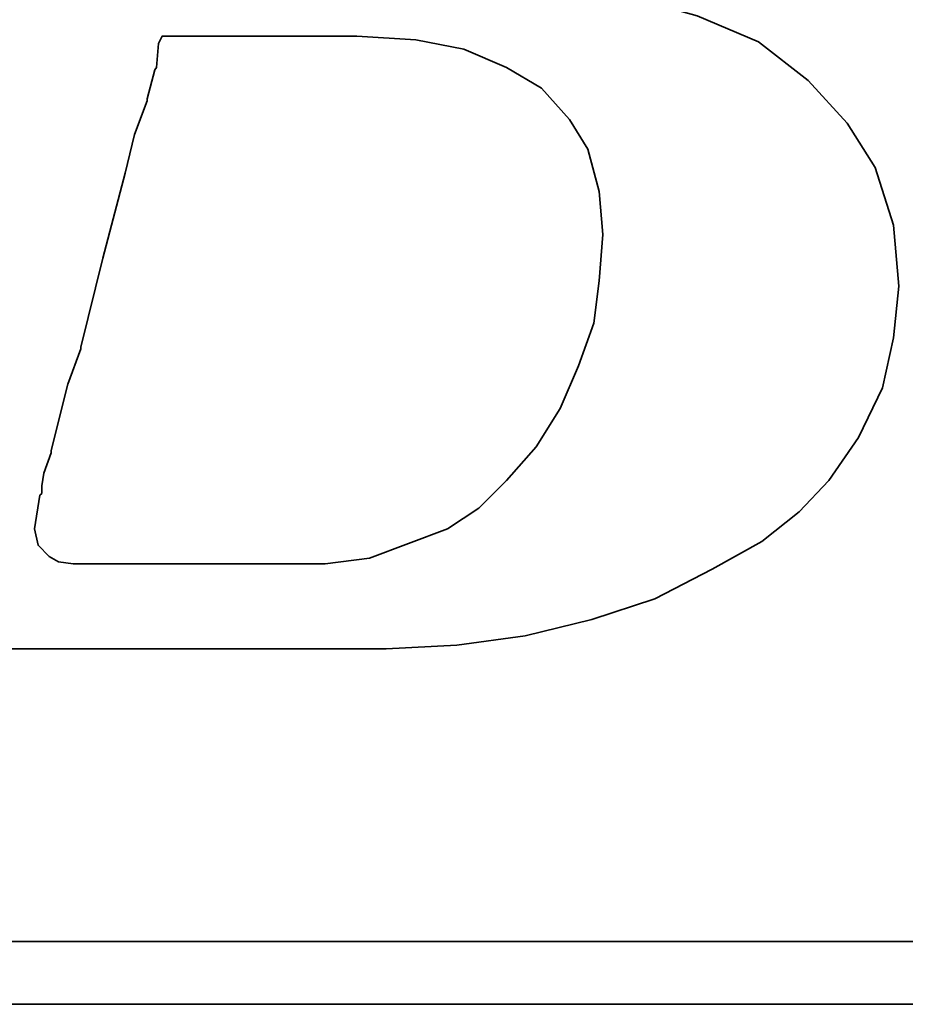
# Model space of a CAD drawing. Header units: millimetres. Extents: x -115 to 753, y -125 to 121.
# Tile 74 of 96: x 477.14 to 479.13, y 3.68 to 5.89. Entities that reach past the tile are written whole.
import ezdxf

# ---------------------------------------------------------------- set-up
doc = ezdxf.new("R2010")
doc.units = ezdxf.units.MM
doc.layers.add('DIM', color=4, linetype='Continuous')
doc.layers.add('layer 1', color=7, linetype='Continuous')

# ---------------------------------------------------------------- blocks, each defined once
blk = doc.blocks.new('TBI MOTION logo(完整正式版)')
at = {"layer": 'layer 1', "color": 22, "lineweight": 35}
for points, knots in [([(-64.65375, -6.86375), (-64.65375, -6.86375), (-64.84375, -7.29625), (-64.84375, -7.29625), (-64.84375, -7.29625), (-64.84375, -7.29625), (-64.86875, -7.34375), (-64.86875, -7.34375), (-64.86875, -7.34375), (-64.86875, -7.34375), (-64.86875, -7.36875), (-64.86875, -7.36875), (-64.86875, -7.36875), (-64.86875, -7.36875), (-65.15375, -7.65375), (-65.15375, -7.65375), (-65.15375, -7.65375), (-65.15375, -7.65375), (-65.17875, -7.65375), (-65.17875, -7.65375), (-65.17875, -7.65375), (-65.17875, -7.65375), (-65.20375, -7.67875), (-65.20375, -7.67875), (-65.20375, -7.67875), (-65.20375, -7.67875), (-65.58875, -7.87125), (-65.58875, -7.87125), (-65.58875, -7.87125), (-65.58875, -7.87125), (-65.63375, -7.87125), (-65.63375, -7.87125), (-65.63375, -7.87125), (-65.63375, -7.87125), (-65.65875, -7.89375), (-65.65875, -7.89375), (-65.65875, -7.89375), (-65.65875, -7.89375), (-66.09375, -7.94375), (-66.09375, -7.94375), (-66.09375, -7.94375), (-66.09375, -7.94375), (-66.11375, -7.94375), (-66.11375, -7.94375), (-66.11375, -7.94375), (-66.11375, -7.94375), (-66.16375, -7.94375), (-66.16375, -7.94375), (-66.16375, -7.94375), (-66.16375, -7.94375), (-66.30875, -7.94375), (-66.30875, -7.94375), (-66.30875, -7.94375), (-66.30875, -7.94375), (-66.69375, -7.94375), (-66.69375, -7.94375), (-66.69375, -7.94375), (-66.69375, -7.94375), (-67.07375, -7.94375), (-67.07375, -7.94375), (-67.07375, -7.94375), (-67.07375, -7.94375), (-67.12375, -7.94375), (-67.12375, -7.94375), (-67.12375, -7.94375), (-67.12375, -7.94375), (-67.12375, -7.96625), (-67.12375, -7.96625), (-67.12375, -7.96625), (-67.12375, -7.96625), (-67.14875, -7.99125), (-67.14875, -7.99125), (-67.14875, -7.99125), (-67.14875, -7.99125), (-67.24375, -8.34875), (-67.24375, -8.34875), (-67.24375, -8.34875), (-67.24375, -8.34875), (-67.31375, -8.68625), (-67.31375, -8.68625), (-67.31375, -8.68625), (-67.31375, -8.68625), (-67.26875, -8.68625), (-67.26875, -8.68625), (-67.26875, -8.68625), (-67.26875, -8.68625), (-67.07375, -8.68625), (-67.07375, -8.68625), (-67.07375, -8.68625), (-67.07375, -8.68625), (-66.54875, -8.68625), (-66.54875, -8.68625), (-66.54875, -8.68625), (-66.54875, -8.68625), (-65.82625, -8.68625), (-65.82625, -8.68625), (-65.82625, -8.68625), (-65.82625, -8.68625), (-65.01375, -8.68625), (-65.01375, -8.68625), (-65.01375, -8.68625), (-65.01375, -8.68625), (-64.05375, -8.68625), (-64.05375, -8.68625), (-64.05375, -8.68625), (-64.05375, -8.68625), (-62.08375, -8.68625), (-62.08375, -8.68625), (-62.08375, -8.68625), (-62.08375, -8.68625), (-60.06875, -8.68625), (-60.06875, -8.68625), (-60.06875, -8.68625), (-60.06875, -8.68625), (-59.10875, -8.68625), (-59.10875, -8.68625), (-59.10875, -8.68625), (-59.10875, -8.68625), (-58.29375, -8.68625), (-58.29375, -8.68625), (-58.29375, -8.68625), (-58.29375, -8.68625), (-57.57375, -8.68625), (-57.57375, -8.68625), (-57.57375, -8.68625), (-57.57375, -8.68625), (-57.04875, -8.68625), (-57.04875, -8.68625), (-57.04875, -8.68625), (-57.04875, -8.68625), (-56.85375, -8.68625), (-56.85375, -8.68625), (-56.85375, -8.68625), (-56.85375, -8.68625), (-56.70875, -8.68625), (-56.70875, -8.68625), (-56.70875, -8.68625), (-56.70875, -8.68625), (-56.61375, -8.68625), (-56.61375, -8.68625), (-56.61375, -8.68625), (-56.61375, -8.68625), (-56.56875, -8.68625), (-56.56875, -8.68625), (-56.56875, -8.68625), (-56.56875, -8.68625), (-55.65375, -8.63875), (-55.65375, -8.63875), (-55.65375, -8.63875), (-55.65375, -8.63875), (-54.76875, -8.51875), (-54.76875, -8.51875), (-54.76875, -8.51875), (-54.76875, -8.51875), (-53.90375, -8.30375), (-53.90375, -8.30375), (-53.90375, -8.30375), (-53.90375, -8.30375), (-53.08875, -8.03875), (-53.08875, -8.03875), (-53.08875, -8.03875), (-53.08875, -8.03875), (-52.34375, -7.65375), (-52.34375, -7.65375), (-52.34375, -7.65375), (-52.34375, -7.65375), (-51.69875, -7.29625), (-51.69875, -7.29625), (-51.69875, -7.29625), (-51.69875, -7.29625), (-51.21875, -6.91125), (-51.21875, -6.91125), (-51.21875, -6.91125), (-51.21875, -6.91125), (-50.83375, -6.50375), (-50.83375, -6.50375), (-50.83375, -6.50375), (-50.83375, -6.50375), (-50.44875, -5.94875), (-50.44875, -5.94875), (-50.44875, -5.94875), (-50.44875, -5.94875), (-50.13875, -5.30375), (-50.13875, -5.30375), (-50.13875, -5.30375), (-50.13875, -5.30375), (-49.99375, -4.65375), (-49.99375, -4.65375), (-49.99375, -4.65375), (-49.99375, -4.65375), (-49.92375, -3.98375), (-49.92375, -3.98375), (-49.92375, -3.98375), (-49.92375, -3.98375), (-49.99375, -3.19374), (-49.99375, -3.19374), (-49.99375, -3.19374), (-49.99375, -3.19374), (-50.23374, -2.44874), (-50.23374, -2.44874), (-50.23374, -2.44874), (-50.23374, -2.44874), (-50.59375, -1.87374), (-50.59375, -1.87374), (-50.59375, -1.87374), (-50.59375, -1.87374), (-51.09875, -1.31874), (-51.09875, -1.31874), (-51.09875, -1.31874), (-51.09875, -1.31874), (-51.74375, -0.81875), (-51.74375, -0.81875), (-51.74375, -0.81875), (-51.74375, -0.81875), (-52.53875, -0.48125), (-52.53875, -0.48125), (-52.53875, -0.48125), (-52.53875, -0.48125), (-53.47375, -0.21875), (-53.47375, -0.21875), (-53.47375, -0.21875), (-53.47375, -0.21875), (-54.52875, -0.04874), (-54.52875, -0.04874), (-54.52875, -0.04874), (-54.52875, -0.04874), (-55.65375, 0.12125), (-55.65375, 0.12125), (-55.65375, 0.12125), (-55.65375, 0.12125), (-54.50375, 0.28624), (-54.50375, 0.28624), (-54.50375, 0.28624), (-54.50375, 0.28624), (-53.83375, 0.38124), (-53.83375, 0.38124), (-53.83375, 0.38124), (-53.83375, 0.38124), (-53.18375, 0.50125), (-53.18375, 0.50125), (-53.18375, 0.50125), (-53.18375, 0.50125), (-52.55875, 0.66874), (-52.55875, 0.66874), (-52.55875, 0.66874), (-52.55875, 0.66874), (-52.03375, 0.86124), (-52.03375, 0.86124), (-52.03375, 0.86124), (-52.03375, 0.86124), (-51.50374, 1.03124), (-51.50374, 1.03124), (-51.50374, 1.03124), (-51.50374, 1.03124), (-51.09875, 1.27125), (-51.09875, 1.27125), (-51.09875, 1.27125), (-51.09875, 1.27125), (-50.71375, 1.48624), (-50.71375, 1.48624), (-50.71375, 1.48624), (-50.71375, 1.48624), (-50.37625, 1.77625), (-50.37625, 1.77625), (-50.37625, 1.77625), (-50.37625, 1.77625), (-49.82375, 2.37625), (-49.82375, 2.37625), (-49.82375, 2.37625), (-49.82375, 2.37625), (-49.41875, 2.99625), (-49.41875, 2.99625), (-49.41875, 2.99625), (-49.41875, 2.99625), (-49.22375, 3.76625), (-49.22375, 3.76625), (-49.22375, 3.76625), (-49.22375, 3.76625), (-49.15375, 4.50874), (-49.15375, 4.50874), (-49.15375, 4.50874), (-49.15375, 4.50874), (-49.20375, 5.25125), (-49.20375, 5.25125), (-49.20375, 5.25125), (-49.20375, 5.25125), (-49.41875, 5.92625), (-49.41875, 5.92625), (-49.41875, 5.92625), (-49.41875, 5.92625), (-49.77875, 6.47625), (-49.77875, 6.47625), (-49.77875, 6.47625), (-49.77875, 6.47625), (-50.33125, 7.02624), (-50.33125, 7.02624), (-50.33125, 7.02624), (-50.33125, 7.02624), (-51.00125, 7.43625), (-51.00125, 7.43625), (-51.00125, 7.43625), (-51.00125, 7.43625), (-51.79375, 7.72625), (-51.79375, 7.72625), (-51.79375, 7.72625), (-51.79375, 7.72625), (-52.72875, 7.89124), (-52.72875, 7.89124), (-52.72875, 7.89124), (-52.72875, 7.89124), (-53.83375, 7.98625), (-53.83375, 7.98625), (-53.83375, 7.98625), (-53.83375, 7.98625), (-53.92875, 7.98625), (-53.92875, 7.98625), (-53.92875, 7.98625), (-53.92875, 7.98625), (-54.26375, 7.98625), (-54.26375, 7.98625), (-54.26375, 7.98625), (-54.26375, 7.98625), (-54.74375, 7.98625), (-54.74375, 7.98625), (-54.74375, 7.98625), (-54.74375, 7.98625), (-55.36875, 7.98625), (-55.36875, 7.98625), (-55.36875, 7.98625), (-55.36875, 7.98625), (-56.13375, 7.98625), (-56.13375, 7.98625), (-56.13375, 7.98625), (-56.13375, 7.98625), (-56.94875, 7.98625), (-56.94875, 7.98625), (-56.94875, 7.98625), (-56.94875, 7.98625), (-58.77625, 7.98625), (-58.77625, 7.98625), (-58.77625, 7.98625), (-58.77625, 7.98625), (-60.59875, 7.98625), (-60.59875, 7.98625), (-60.59875, 7.98625), (-60.59875, 7.98625), (-61.41375, 7.98625), (-61.41375, 7.98625), (-61.41375, 7.98625), (-61.41375, 7.98625), (-62.17875, 7.98625), (-62.17875, 7.98625), (-62.17875, 7.98625), (-62.17875, 7.98625), (-62.80375, 7.98625), (-62.80375, 7.98625), (-62.80375, 7.98625), (-62.80375, 7.98625), (-63.30625, 7.98625), (-63.30625, 7.98625), (-63.30625, 7.98625), (-63.30625, 7.98625), (-63.57375, 7.98625), (-63.57375, 7.98625), (-63.57375, 7.98625), (-63.57375, 7.98625), (-63.57375, 7.96375), (-63.57375, 7.96375), (-63.57375, 7.96375), (-63.57375, 7.96375), (-63.59875, 7.94125), (-63.59875, 7.94125), (-63.59875, 7.94125), (-63.59875, 7.94125), (-63.69375, 7.55625), (-63.69375, 7.55625), (-63.69375, 7.55625), (-63.69375, 7.55625), (-63.76375, 7.24624), (-63.76375, 7.24624), (-63.76375, 7.24624), (-63.76375, 7.24624), (-63.23875, 7.24624), (-63.23875, 7.24624), (-63.23875, 7.24624), (-63.23875, 7.24624), (-62.75875, 7.24624), (-62.75875, 7.24624), (-62.75875, 7.24624), (-62.75875, 7.24624), (-62.61125, 7.24624), (-62.61125, 7.24624), (-62.61125, 7.24624), (-62.61125, 7.24624), (-62.56625, 7.24624), (-62.56625, 7.24624), (-62.56625, 7.24624), (-62.56625, 7.24624), (-62.22875, 7.24624), (-62.22875, 7.24624), (-62.22875, 7.24624), (-62.22875, 7.24624), (-62.20375, 7.24624), (-62.20375, 7.24624), (-62.20375, 7.24624), (-62.20375, 7.24624), (-62.17875, 7.21875), (-62.17875, 7.21875), (-62.17875, 7.21875), (-62.17875, 7.21875), (-61.96375, 7.17125), (-61.96375, 7.17125), (-61.96375, 7.17125), (-61.96375, 7.17125), (-61.72375, 7.12624), (-61.72375, 7.12624), (-61.72375, 7.12624), (-61.72375, 7.12624), (-61.70375, 7.12624), (-61.70375, 7.12624), (-61.70375, 7.12624), (-61.70375, 7.12624), (-61.55875, 7.07624), (-61.55875, 7.07624), (-61.55875, 7.07624), (-61.55875, 7.07624), (-61.50875, 7.07624), (-61.50875, 7.07624), (-61.50875, 7.07624), (-61.50875, 7.07624), (-61.48375, 7.02624), (-61.48375, 7.02624), (-61.48375, 7.02624), (-61.48375, 7.02624), (-61.31875, 6.83375), (-61.31875, 6.83375), (-61.31875, 6.83375), (-61.31875, 6.83375), (-61.29375, 6.81125), (-61.29375, 6.81125), (-61.29375, 6.81125), (-61.29375, 6.81125), (-61.29375, 6.78625), (-61.29375, 6.78625), (-61.29375, 6.78625), (-61.29375, 6.78625), (-61.19875, 6.50124), (-61.19875, 6.50124), (-61.19875, 6.50124), (-61.19875, 6.50124), (-61.17375, 6.45124), (-61.17375, 6.45124), (-61.17375, 6.45124), (-61.17375, 6.45124), (-61.19875, 6.40625), (-61.19875, 6.40625), (-61.19875, 6.40625), (-61.19875, 6.40625), (-61.26875, 5.99624), (-61.26875, 5.99624), (-61.26875, 5.99624), (-61.26875, 5.99624), (-61.26875, 5.85125), (-61.26875, 5.85125), (-61.26875, 5.85125), (-61.26875, 5.85125), (-61.26875, 5.82625), (-61.26875, 5.82625), (-61.26875, 5.82625), (-61.26875, 5.82625), (-61.29375, 5.80625), (-61.29375, 5.80625), (-61.29375, 5.80625), (-61.29375, 5.80625), (-61.34125, 5.66125), (-61.34125, 5.66125), (-61.34125, 5.66125), (-61.34125, 5.66125), (-61.41375, 5.44625), (-61.41375, 5.44625), (-61.41375, 5.44625), (-61.41375, 5.44625), (-61.48375, 5.15625), (-61.48375, 5.15625), (-61.48375, 5.15625), (-61.48375, 5.15625), (-61.58375, 4.82124), (-61.58375, 4.82124), (-61.58375, 4.82124), (-61.58375, 4.82124), (-61.79875, 4.00375), (-61.79875, 4.00375), (-61.79875, 4.00375), (-61.79875, 4.00375), (-62.05875, 2.99625), (-62.05875, 2.99625), (-62.05875, 2.99625), (-62.05875, 2.99625), (-62.34875, 1.91625), (-62.34875, 1.91625), (-62.34875, 1.91625), (-62.34875, 1.91625), (-62.97375, -0.41124), (-62.97375, -0.41124), (-62.97375, -0.41124), (-62.97375, -0.41124), (-63.59875, -2.75875), (-63.59875, -2.75875), (-63.59875, -2.75875), (-63.59875, -2.75875), (-63.88375, -3.86374), (-63.88375, -3.86374), (-63.88375, -3.86374), (-63.88375, -3.86374), (-64.14875, -4.82374), (-64.14875, -4.82374), (-64.14875, -4.82374), (-64.14875, -4.82374), (-64.36375, -5.64125), (-64.36375, -5.64125), (-64.36375, -5.64125), (-64.36375, -5.64125), (-64.43625, -5.97625), (-64.43625, -5.97625), (-64.43625, -5.97625), (-64.43625, -5.97625), (-64.50875, -6.28625), (-64.50875, -6.28625), (-64.50875, -6.28625), (-64.50875, -6.28625), (-64.50875, -6.30875), (-64.50875, -6.30875), (-64.50875, -6.30875), (-64.50875, -6.30875), (-64.57875, -6.50375), (-64.57875, -6.50375), (-64.57875, -6.50375), (-64.57875, -6.50375), (-64.62875, -6.69625), (-64.62875, -6.69625), (-64.62875, -6.69625), (-64.62875, -6.69625), (-64.62875, -6.76875), (-64.62875, -6.76875), (-64.62875, -6.76875), (-64.62875, -6.76875), (-64.62875, -6.81375), (-64.62875, -6.81375), (-64.62875, -6.81375), (-64.62875, -6.81375), (-64.62875, -6.83875), (-64.62875, -6.83875), (-64.62875, -6.83875), (-64.62875, -6.83875), (-64.65375, -6.86375), (-64.65375, -6.86375)], [0, 0, 0, 0, 0.00719424, 0.00719424, 0.00719424, 0.00719424, 0.01438849, 0.01438849, 0.01438849, 0.01438849, 0.02158273, 0.02158273, 0.02158273, 0.02158273, 0.02877698, 0.02877698, 0.02877698, 0.02877698, 0.03597122, 0.03597122, 0.03597122, 0.03597122, 0.04316547, 0.04316547, 0.04316547, 0.04316547, 0.05035971, 0.05035971, 0.05035971, 0.05035971, 0.05755396, 0.05755396, 0.05755396, 0.05755396, 0.0647482, 0.0647482, 0.0647482, 0.0647482, 0.07194245, 0.07194245, 0.07194245, 0.07194245, 0.07913669, 0.07913669, 0.07913669, 0.07913669, 0.08633094, 0.08633094, 0.08633094, 0.08633094, 0.09352518, 0.09352518, 0.09352518, 0.09352518, 0.10071942, 0.10071942, 0.10071942, 0.10071942, 0.10791367, 0.10791367, 0.10791367, 0.10791367, 0.11510791, 0.11510791, 0.11510791, 0.11510791, 0.12230216, 0.12230216, 0.12230216, 0.12230216, 0.1294964, 0.1294964, 0.1294964, 0.1294964, 0.13669065, 0.13669065, 0.13669065, 0.13669065, 0.14388489, 0.14388489, 0.14388489, 0.14388489, 0.15107914, 0.15107914, 0.15107914, 0.15107914, 0.15827338, 0.15827338, 0.15827338, 0.15827338, 0.16546763, 0.16546763, 0.16546763, 0.16546763, 0.17266187, 0.17266187, 0.17266187, 0.17266187, 0.17985612, 0.17985612, 0.17985612, 0.17985612, 0.18705036, 0.18705036, 0.18705036, 0.18705036, 0.1942446, 0.1942446, 0.1942446, 0.1942446, 0.20143885, 0.20143885, 0.20143885, 0.20143885, 0.20863309, 0.20863309, 0.20863309, 0.20863309, 0.21582734, 0.21582734, 0.21582734, 0.21582734, 0.22302158, 0.22302158, 0.22302158, 0.22302158, 0.23021583, 0.23021583, 0.23021583, 0.23021583, 0.23741007, 0.23741007, 0.23741007, 0.23741007, 0.24460432, 0.24460432, 0.24460432, 0.24460432, 0.25179856, 0.25179856, 0.25179856, 0.25179856, 0.25899281, 0.25899281, 0.25899281, 0.25899281, 0.26618705, 0.26618705, 0.26618705, 0.26618705, 0.27338129, 0.27338129, 0.27338129, 0.27338129, 0.28057554, 0.28057554, 0.28057554, 0.28057554, 0.28776978, 0.28776978, 0.28776978, 0.28776978, 0.29496403, 0.29496403, 0.29496403, 0.29496403, 0.30215827, 0.30215827, 0.30215827, 0.30215827, 0.30935252, 0.30935252, 0.30935252, 0.30935252, 0.31654676, 0.31654676, 0.31654676, 0.31654676, 0.32374101, 0.32374101, 0.32374101, 0.32374101, 0.33093525, 0.33093525, 0.33093525, 0.33093525, 0.3381295, 0.3381295, 0.3381295, 0.3381295, 0.34532374, 0.34532374, 0.34532374, 0.34532374, 0.35251799, 0.35251799, 0.35251799, 0.35251799, 0.35971223, 0.35971223, 0.35971223, 0.35971223, 0.36690647, 0.36690647, 0.36690647, 0.36690647, 0.37410072, 0.37410072, 0.37410072, 0.37410072, 0.38129496, 0.38129496, 0.38129496, 0.38129496, 0.38848921, 0.38848921, 0.38848921, 0.38848921, 0.39568345, 0.39568345, 0.39568345, 0.39568345, 0.4028777, 0.4028777, 0.4028777, 0.4028777, 0.41007194, 0.41007194, 0.41007194, 0.41007194, 0.41726619, 0.41726619, 0.41726619, 0.41726619, 0.42446043, 0.42446043, 0.42446043, 0.42446043, 0.43165468, 0.43165468, 0.43165468, 0.43165468, 0.43884892, 0.43884892, 0.43884892, 0.43884892, 0.44604317, 0.44604317, 0.44604317, 0.44604317, 0.45323741, 0.45323741, 0.45323741, 0.45323741, 0.46043165, 0.46043165, 0.46043165, 0.46043165, 0.4676259, 0.4676259, 0.4676259, 0.4676259, 0.47482014, 0.47482014, 0.47482014, 0.47482014, 0.48201439, 0.48201439, 0.48201439, 0.48201439, 0.48920863, 0.48920863, 0.48920863, 0.48920863, 0.49640288, 0.49640288, 0.49640288, 0.49640288, 0.50359712, 0.50359712, 0.50359712, 0.50359712, 0.51079137, 0.51079137, 0.51079137, 0.51079137, 0.51798561, 0.51798561, 0.51798561, 0.51798561, 0.52517986, 0.52517986, 0.52517986, 0.52517986, 0.5323741, 0.5323741, 0.5323741, 0.5323741, 0.53956835, 0.53956835, 0.53956835, 0.53956835, 0.54676259, 0.54676259, 0.54676259, 0.54676259, 0.55395683, 0.55395683, 0.55395683, 0.55395683, 0.56115108, 0.56115108, 0.56115108, 0.56115108, 0.56834532, 0.56834532, 0.56834532, 0.56834532, 0.57553957, 0.57553957, 0.57553957, 0.57553957, 0.58273381, 0.58273381, 0.58273381, 0.58273381, 0.58992806, 0.58992806, 0.58992806, 0.58992806, 0.5971223, 0.5971223, 0.5971223, 0.5971223, 0.60431655, 0.60431655, 0.60431655, 0.60431655, 0.61151079, 0.61151079, 0.61151079, 0.61151079, 0.61870504, 0.61870504, 0.61870504, 0.61870504, 0.62589928, 0.62589928, 0.62589928, 0.62589928, 0.63309353, 0.63309353, 0.63309353, 0.63309353, 0.64028777, 0.64028777, 0.64028777, 0.64028777, 0.64748201, 0.64748201, 0.64748201, 0.64748201, 0.65467626, 0.65467626, 0.65467626, 0.65467626, 0.6618705, 0.6618705, 0.6618705, 0.6618705, 0.66906475, 0.66906475, 0.66906475, 0.66906475, 0.67625899, 0.67625899, 0.67625899, 0.67625899, 0.68345324, 0.68345324, 0.68345324, 0.68345324, 0.69064748, 0.69064748, 0.69064748, 0.69064748, 0.69784173, 0.69784173, 0.69784173, 0.69784173, 0.70503597, 0.70503597, 0.70503597, 0.70503597, 0.71223022, 0.71223022, 0.71223022, 0.71223022, 0.71942446, 0.71942446, 0.71942446, 0.71942446, 0.72661871, 0.72661871, 0.72661871, 0.72661871, 0.73381295, 0.73381295, 0.73381295, 0.73381295, 0.74100719, 0.74100719, 0.74100719, 0.74100719, 0.74820144, 0.74820144, 0.74820144, 0.74820144, 0.75539568, 0.75539568, 0.75539568, 0.75539568, 0.76258993, 0.76258993, 0.76258993, 0.76258993, 0.76978417, 0.76978417, 0.76978417, 0.76978417, 0.77697842, 0.77697842, 0.77697842, 0.77697842, 0.78417266, 0.78417266, 0.78417266, 0.78417266, 0.79136691, 0.79136691, 0.79136691, 0.79136691, 0.79856115, 0.79856115, 0.79856115, 0.79856115, 0.8057554, 0.8057554, 0.8057554, 0.8057554, 0.81294964, 0.81294964, 0.81294964, 0.81294964, 0.82014388, 0.82014388, 0.82014388, 0.82014388, 0.82733813, 0.82733813, 0.82733813, 0.82733813, 0.83453237, 0.83453237, 0.83453237, 0.83453237, 0.84172662, 0.84172662, 0.84172662, 0.84172662, 0.84892086, 0.84892086, 0.84892086, 0.84892086, 0.85611511, 0.85611511, 0.85611511, 0.85611511, 0.86330935, 0.86330935, 0.86330935, 0.86330935, 0.8705036, 0.8705036, 0.8705036, 0.8705036, 0.87769784, 0.87769784, 0.87769784, 0.87769784, 0.88489209, 0.88489209, 0.88489209, 0.88489209, 0.89208633, 0.89208633, 0.89208633, 0.89208633, 0.89928058, 0.89928058, 0.89928058, 0.89928058, 0.90647482, 0.90647482, 0.90647482, 0.90647482, 0.91366906, 0.91366906, 0.91366906, 0.91366906, 0.92086331, 0.92086331, 0.92086331, 0.92086331, 0.92805755, 0.92805755, 0.92805755, 0.92805755, 0.9352518, 0.9352518, 0.9352518, 0.9352518, 0.94244604, 0.94244604, 0.94244604, 0.94244604, 0.94964029, 0.94964029, 0.94964029, 0.94964029, 0.95683453, 0.95683453, 0.95683453, 0.95683453, 0.96402878, 0.96402878, 0.96402878, 0.96402878, 0.97122302, 0.97122302, 0.97122302, 0.97122302, 0.97841727, 0.97841727, 0.97841727, 0.97841727, 0.98561151, 0.98561151, 0.98561151, 0.98561151, 0.99280576, 0.99280576, 0.99280576, 0.99280576, 1, 1, 1, 1]), ([(-61.03125, -6.57375), (-61.03125, -6.57375), (-61.03125, -6.67125), (-61.03125, -6.67125), (-61.03125, -6.67125), (-61.03125, -6.67125), (-61.05375, -6.69625), (-61.05375, -6.69625), (-61.05375, -6.69625), (-61.05375, -6.69625), (-61.12375, -7.12875), (-61.12375, -7.12875), (-61.12375, -7.12875), (-61.12375, -7.12875), (-61.07875, -7.34375), (-61.07875, -7.34375), (-61.07875, -7.34375), (-61.07875, -7.34375), (-60.93375, -7.48875), (-60.93375, -7.48875), (-60.93375, -7.48875), (-60.93375, -7.48875), (-60.81375, -7.55625), (-60.81375, -7.55625), (-60.81375, -7.55625), (-60.81375, -7.55625), (-60.62375, -7.58375), (-60.62375, -7.58375), (-60.62375, -7.58375), (-60.62375, -7.58375), (-60.30875, -7.58375), (-60.30875, -7.58375), (-60.30875, -7.58375), (-60.30875, -7.58375), (-59.97375, -7.58375), (-59.97375, -7.58375), (-59.97375, -7.58375), (-59.97375, -7.58375), (-59.87875, -7.58375), (-59.87875, -7.58375), (-59.87875, -7.58375), (-59.87875, -7.58375), (-59.63625, -7.58375), (-59.63625, -7.58375), (-59.63625, -7.58375), (-59.63625, -7.58375), (-58.96875, -7.58375), (-58.96875, -7.58375), (-58.96875, -7.58375), (-58.96875, -7.58375), (-58.29375, -7.58375), (-58.29375, -7.58375), (-58.29375, -7.58375), (-58.29375, -7.58375), (-58.05375, -7.58375), (-58.05375, -7.58375), (-58.05375, -7.58375), (-58.05375, -7.58375), (-57.98375, -7.58375), (-57.98375, -7.58375), (-57.98375, -7.58375), (-57.98375, -7.58375), (-57.35875, -7.58375), (-57.35875, -7.58375), (-57.35875, -7.58375), (-57.35875, -7.58375), (-56.78375, -7.50875), (-56.78375, -7.50875), (-56.78375, -7.50875), (-56.78375, -7.50875), (-56.27875, -7.31875), (-56.27875, -7.31875), (-56.27875, -7.31875), (-56.27875, -7.31875), (-55.77375, -7.12875), (-55.77375, -7.12875), (-55.77375, -7.12875), (-55.77375, -7.12875), (-55.36875, -6.86375), (-55.36875, -6.86375), (-55.36875, -6.86375), (-55.36875, -6.86375), (-55.00875, -6.50375), (-55.00875, -6.50375), (-55.00875, -6.50375), (-55.00875, -6.50375), (-54.62375, -6.06875), (-54.62375, -6.06875), (-54.62375, -6.06875), (-54.62375, -6.06875), (-54.31375, -5.56875), (-54.31375, -5.56875), (-54.31375, -5.56875), (-54.31375, -5.56875), (-54.07375, -5.01625), (-54.07375, -5.01625), (-54.07375, -5.01625), (-54.07375, -5.01625), (-53.87875, -4.46374), (-53.87875, -4.46374), (-53.87875, -4.46374), (-53.87875, -4.46374), (-53.80875, -3.91375), (-53.80875, -3.91375), (-53.80875, -3.91375), (-53.80875, -3.91375), (-53.75875, -3.31375), (-53.75875, -3.31375), (-53.75875, -3.31375), (-53.75875, -3.31375), (-53.80875, -2.75875), (-53.80875, -2.75875), (-53.80875, -2.75875), (-53.80875, -2.75875), (-53.95375, -2.20875), (-53.95375, -2.20875), (-53.95375, -2.20875), (-53.95375, -2.20875), (-54.19375, -1.82625), (-54.19375, -1.82625), (-54.19375, -1.82625), (-54.19375, -1.82625), (-54.55375, -1.41875), (-54.55375, -1.41875), (-54.55375, -1.41875), (-54.55375, -1.41875), (-55.00875, -1.15125), (-55.00875, -1.15125), (-55.00875, -1.15125), (-55.00875, -1.15125), (-55.56125, -0.91375), (-55.56125, -0.91375), (-55.56125, -0.91375), (-55.56125, -0.91375), (-56.18125, -0.79375), (-56.18125, -0.79375), (-56.18125, -0.79375), (-56.18125, -0.79375), (-56.94875, -0.74374), (-56.94875, -0.74374), (-56.94875, -0.74374), (-56.94875, -0.74374), (-56.99875, -0.74374), (-56.99875, -0.74374), (-56.99875, -0.74374), (-56.99875, -0.74374), (-57.09375, -0.74374), (-57.09375, -0.74374), (-57.09375, -0.74374), (-57.09375, -0.74374), (-57.38375, -0.74374), (-57.38375, -0.74374), (-57.38375, -0.74374), (-57.38375, -0.74374), (-57.76875, -0.74374), (-57.76875, -0.74374), (-57.76875, -0.74374), (-57.76875, -0.74374), (-58.24625, -0.74374), (-58.24625, -0.74374), (-58.24625, -0.74374), (-58.24625, -0.74374), (-58.72875, -0.74374), (-58.72875, -0.74374), (-58.72875, -0.74374), (-58.72875, -0.74374), (-59.20875, -0.74374), (-59.20875, -0.74374), (-59.20875, -0.74374), (-59.20875, -0.74374), (-59.46875, -0.74374), (-59.46875, -0.74374), (-59.46875, -0.74374), (-59.46875, -0.74374), (-59.51625, -0.83875), (-59.51625, -0.83875), (-59.51625, -0.83875), (-59.51625, -0.83875), (-59.54375, -1.15125), (-59.54375, -1.15125), (-59.54375, -1.15125), (-59.54375, -1.15125), (-59.56375, -1.17874), (-59.56375, -1.17874), (-59.56375, -1.17874), (-59.56375, -1.17874), (-59.66375, -1.55875), (-59.66375, -1.55875), (-59.66375, -1.55875), (-59.66375, -1.55875), (-59.66375, -1.58375), (-59.66375, -1.58375), (-59.66375, -1.58375), (-59.66375, -1.58375), (-59.82875, -2.01874), (-59.82875, -2.01874), (-59.82875, -2.01874), (-59.82875, -2.01874), (-59.94875, -2.52125), (-59.94875, -2.52125), (-59.94875, -2.52125), (-59.94875, -2.52125), (-60.23875, -3.62375), (-60.23875, -3.62375), (-60.23875, -3.62375), (-60.23875, -3.62375), (-60.52375, -4.77624), (-60.52375, -4.77624), (-60.52375, -4.77624), (-60.52375, -4.77624), (-60.52375, -4.79874), (-60.52375, -4.79874), (-60.52375, -4.79874), (-60.52375, -4.79874), (-60.69125, -5.25375), (-60.69125, -5.25375), (-60.69125, -5.25375), (-60.69125, -5.25375), (-60.81375, -5.73625), (-60.81375, -5.73625), (-60.81375, -5.73625), (-60.81375, -5.73625), (-60.90875, -6.11875), (-60.90875, -6.11875), (-60.90875, -6.11875), (-60.90875, -6.11875), (-60.90875, -6.14375), (-60.90875, -6.14375), (-60.90875, -6.14375), (-60.90875, -6.14375), (-61.00375, -6.40875), (-61.00375, -6.40875), (-61.00375, -6.40875), (-61.00375, -6.40875), (-61.03125, -6.57375), (-61.03125, -6.57375)], [0, 0, 0, 0, 0.01694915, 0.01694915, 0.01694915, 0.01694915, 0.03389831, 0.03389831, 0.03389831, 0.03389831, 0.05084746, 0.05084746, 0.05084746, 0.05084746, 0.06779661, 0.06779661, 0.06779661, 0.06779661, 0.08474576, 0.08474576, 0.08474576, 0.08474576, 0.10169492, 0.10169492, 0.10169492, 0.10169492, 0.11864407, 0.11864407, 0.11864407, 0.11864407, 0.13559322, 0.13559322, 0.13559322, 0.13559322, 0.15254237, 0.15254237, 0.15254237, 0.15254237, 0.16949153, 0.16949153, 0.16949153, 0.16949153, 0.18644068, 0.18644068, 0.18644068, 0.18644068, 0.20338983, 0.20338983, 0.20338983, 0.20338983, 0.22033898, 0.22033898, 0.22033898, 0.22033898, 0.23728814, 0.23728814, 0.23728814, 0.23728814, 0.25423729, 0.25423729, 0.25423729, 0.25423729, 0.27118644, 0.27118644, 0.27118644, 0.27118644, 0.28813559, 0.28813559, 0.28813559, 0.28813559, 0.30508475, 0.30508475, 0.30508475, 0.30508475, 0.3220339, 0.3220339, 0.3220339, 0.3220339, 0.33898305, 0.33898305, 0.33898305, 0.33898305, 0.3559322, 0.3559322, 0.3559322, 0.3559322, 0.37288136, 0.37288136, 0.37288136, 0.37288136, 0.38983051, 0.38983051, 0.38983051, 0.38983051, 0.40677966, 0.40677966, 0.40677966, 0.40677966, 0.42372881, 0.42372881, 0.42372881, 0.42372881, 0.44067797, 0.44067797, 0.44067797, 0.44067797, 0.45762712, 0.45762712, 0.45762712, 0.45762712, 0.47457627, 0.47457627, 0.47457627, 0.47457627, 0.49152542, 0.49152542, 0.49152542, 0.49152542, 0.50847458, 0.50847458, 0.50847458, 0.50847458, 0.52542373, 0.52542373, 0.52542373, 0.52542373, 0.54237288, 0.54237288, 0.54237288, 0.54237288, 0.55932203, 0.55932203, 0.55932203, 0.55932203, 0.57627119, 0.57627119, 0.57627119, 0.57627119, 0.59322034, 0.59322034, 0.59322034, 0.59322034, 0.61016949, 0.61016949, 0.61016949, 0.61016949, 0.62711864, 0.62711864, 0.62711864, 0.62711864, 0.6440678, 0.6440678, 0.6440678, 0.6440678, 0.66101695, 0.66101695, 0.66101695, 0.66101695, 0.6779661, 0.6779661, 0.6779661, 0.6779661, 0.69491525, 0.69491525, 0.69491525, 0.69491525, 0.71186441, 0.71186441, 0.71186441, 0.71186441, 0.72881356, 0.72881356, 0.72881356, 0.72881356, 0.74576271, 0.74576271, 0.74576271, 0.74576271, 0.76271186, 0.76271186, 0.76271186, 0.76271186, 0.77966102, 0.77966102, 0.77966102, 0.77966102, 0.79661017, 0.79661017, 0.79661017, 0.79661017, 0.81355932, 0.81355932, 0.81355932, 0.81355932, 0.83050847, 0.83050847, 0.83050847, 0.83050847, 0.84745763, 0.84745763, 0.84745763, 0.84745763, 0.86440678, 0.86440678, 0.86440678, 0.86440678, 0.88135593, 0.88135593, 0.88135593, 0.88135593, 0.89830508, 0.89830508, 0.89830508, 0.89830508, 0.91525424, 0.91525424, 0.91525424, 0.91525424, 0.93220339, 0.93220339, 0.93220339, 0.93220339, 0.94915254, 0.94915254, 0.94915254, 0.94915254, 0.96610169, 0.96610169, 0.96610169, 0.96610169, 0.98305085, 0.98305085, 0.98305085, 0.98305085, 1, 1, 1, 1]), ([(75.90875, -9.47875), (75.90875, -9.47875), (75.90875, -12.28625), (75.90875, -12.28625), (75.90875, -12.28625), (75.90875, -12.28625), (75.90875, -12.47875), (75.90875, -12.47875), (75.90875, -12.47875), (75.90875, -12.47875), (75.71625, -12.47875), (75.71625, -12.47875), (75.71625, -12.47875), (75.71625, -12.47875), (-88.32875, -12.47875), (-88.32875, -12.47875), (-88.32875, -12.47875), (-88.32875, -12.47875), (-88.32875, -13.29375), (-88.32875, -13.29375), (-88.32875, -13.29375), (-88.32875, -13.29375), (82.89125, -13.29375), (82.89125, -13.29375), (82.89125, -13.29375), (82.89125, -13.29375), (75.90875, -9.47875), (75.90875, -9.47875)], [0, 0, 0, 0, 0.14285714, 0.14285714, 0.14285714, 0.14285714, 0.28571429, 0.28571429, 0.28571429, 0.28571429, 0.42857143, 0.42857143, 0.42857143, 0.42857143, 0.57142857, 0.57142857, 0.57142857, 0.57142857, 0.71428571, 0.71428571, 0.71428571, 0.71428571, 0.85714286, 0.85714286, 0.85714286, 0.85714286, 1, 1, 1, 1])]:
    blk.add_open_spline(points, degree=3, knots=knots, dxfattribs=at)

msp = doc.modelspace()

# ---------------------------------------------------------------- block references
at = {"layer": 'DIM', "xscale": 0.1729727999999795, "yscale": 0.1729727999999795, "zscale": 0.1729727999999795}
msp.add_blockref('TBI MOTION logo(完整正式版)', (487.7485, 5.977), dxfattribs=at)

doc.saveas('drawing.dxf')
